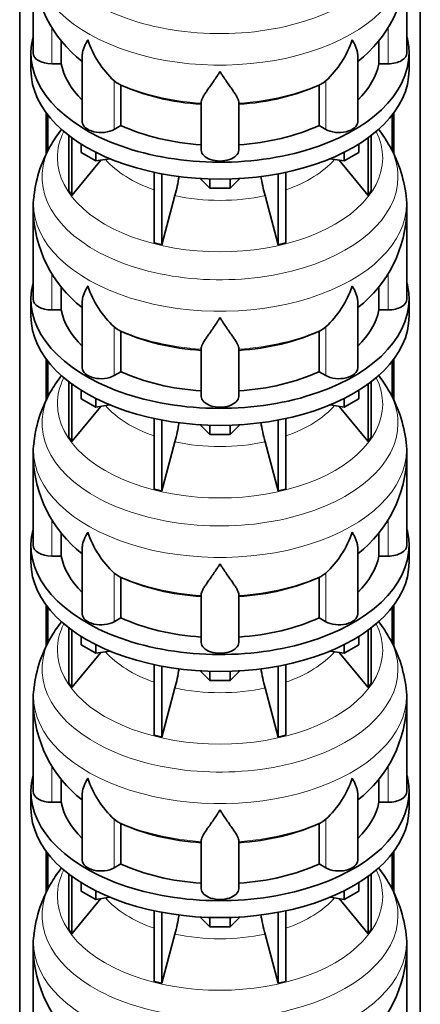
# Model space of a CAD drawing. Header units: millimetres. Extents: x 166 to 773, y -2192 to 1796.
# Tile 6 of 20: x 579 to 772, y -1823 to -1349. Entities that reach past the tile are written whole.
import ezdxf

# ---------------------------------------------------------------- set-up
doc = ezdxf.new("R2010")
doc.units = ezdxf.units.MM
doc.layers.add('LOW_134-10', color=7, linetype='Continuous')
doc.layers.add('VSI134_DIFFUSORE', color=7, linetype='Continuous')

# ---------------------------------------------------------------- blocks, each defined once
blk = doc.blocks.new('SE4')
at = {"layer": 'LOW_134-10', "color": 7, "linetype": 'Continuous', "lineweight": 35}
for p, q in [((579.14, -1925.17), (579.14, -728.66)), ((771.99, -1925.17), (771.99, -728.66)), ((591.89, -1394.14), (591.89, -1414.02)), ((592.64, -1395.13), (592.64, -1412.41)), ((758.49, -1395.13), (758.49, -1412.5)), ((759.24, -1394.14), (759.24, -1414.01)), ((591.89, -1512.53), (591.89, -1532.41)), ((592.64, -1513.52), (592.64, -1530.8)), ((758.49, -1513.52), (758.49, -1530.89)), ((759.24, -1512.53), (759.24, -1532.4)), ((591.89, -1630.93), (591.89, -1650.8)), ((592.64, -1631.92), (592.64, -1649.19)), ((758.49, -1631.92), (758.49, -1649.28)), ((759.24, -1630.93), (759.24, -1650.79)), ((591.89, -1749.32), (591.89, -1769.19)), ((592.64, -1750.31), (592.64, -1767.59)), ((758.49, -1750.31), (758.49, -1767.67)), ((759.24, -1749.32), (759.24, -1769.18))]:
    blk.add_line(p, q, dxfattribs=at)
at = {"layer": 'VSI134_DIFFUSORE', "color": 7, "linetype": 'Continuous', "lineweight": 35}
for p, q in [((585.57, -1322.27), (585.57, -1365.33)), ((765.57, -1365.33), (765.57, -1322.27)), ((599.09, -1370.53), (599.09, -1359.22)), ((752.04, -1359.22), (752.04, -1370.53)), ((584.57, -1365.33), (584.57, -1373.49)), ((609.29, -1366.26), (609.29, -1398.4)), ((741.84, -1398.4), (741.84, -1366.26)), ((766.57, -1373.49), (766.57, -1365.33)), ((594.57, -1370.53), (599.09, -1370.53)), ((752.04, -1370.53), (756.57, -1370.53)), ((626.08, -1379.78), (624.65, -1378.73)), ((627.86, -1400.22), (627.86, -1380.75)), ((723.28, -1380.75), (723.28, -1400.22)), ((726.48, -1378.73), (725.06, -1379.78)), ((666.57, -1412.09), (666.57, -1388.75)), ((684.57, -1412.09), (684.57, -1388.75)), ((624.65, -1402.07), (627.86, -1400.22)), ((723.28, -1400.22), (726.48, -1402.07)), ((602.74, -1405), (602.74, -1431.67)), ((604.27, -1406.14), (604.27, -1433.81)), ((746.86, -1406.14), (746.86, -1433.81)), ((748.39, -1405), (748.39, -1431.67)), ((608.81, -1413.25), (608.81, -1409.2)), ((742.32, -1413.25), (742.32, -1409.2)), ((615.75, -1417.26), (608.81, -1413.25)), ((615.75, -1417.26), (615.75, -1413.09)), ((735.38, -1417.26), (735.38, -1413.09)), ((742.32, -1413.25), (735.38, -1417.26)), ((604.27, -1433.81), (618.13, -1416.89)), ((622.57, -1416.21), (615.75, -1417.26)), ((735.38, -1417.26), (728.56, -1416.21)), ((733, -1416.89), (746.86, -1433.81)), ((643.87, -1422.74), (643.87, -1456.67)), ((647.56, -1423.48), (647.56, -1457.55)), ((703.57, -1423.48), (703.57, -1457.55)), ((707.26, -1422.74), (707.26, -1456.67)), ((670.66, -1430.39), (666.01, -1425.74)), ((670.66, -1430.39), (670.66, -1425.96)), ((685.12, -1425.74), (680.47, -1430.39)), ((680.47, -1430.39), (680.47, -1425.96)), ((602.74, -1431.67), (604.27, -1433.81)), ((647.56, -1457.55), (653.84, -1433.94)), ((680.47, -1430.39), (670.66, -1430.39)), ((697.29, -1433.94), (703.57, -1457.55)), ((746.86, -1433.81), (748.39, -1431.67)), ((585.57, -1440.67), (585.57, -1483.72)), ((765.57, -1483.72), (765.57, -1440.67)), ((643.87, -1456.67), (647.56, -1457.55)), ((703.57, -1457.55), (707.26, -1456.67)), ((599.09, -1488.92), (599.09, -1477.61)), ((752.04, -1477.61), (752.04, -1488.92)), ((584.57, -1483.72), (584.57, -1491.89)), ((609.29, -1484.66), (609.29, -1516.79)), ((741.84, -1516.79), (741.84, -1484.65)), ((766.57, -1491.89), (766.57, -1483.72)), ((594.57, -1488.92), (599.09, -1488.92)), ((752.04, -1488.92), (756.57, -1488.92)), ((626.08, -1498.17), (624.65, -1497.12)), ((627.86, -1518.62), (627.86, -1499.14)), ((723.28, -1499.14), (723.28, -1518.62)), ((726.48, -1497.12), (725.06, -1498.17)), ((666.57, -1530.49), (666.57, -1507.14)), ((684.57, -1530.49), (684.57, -1507.14)), ((624.65, -1520.46), (627.86, -1518.62)), ((723.28, -1518.62), (726.48, -1520.46)), ((602.74, -1523.39), (602.74, -1550.07)), ((604.27, -1524.53), (604.27, -1552.2)), ((746.86, -1524.53), (746.86, -1552.2)), ((748.39, -1523.39), (748.39, -1550.07)), ((608.81, -1531.65), (608.81, -1527.59)), ((742.32, -1531.65), (742.32, -1527.59)), ((615.75, -1535.65), (608.81, -1531.65)), ((615.75, -1535.65), (615.75, -1531.48)), ((735.38, -1535.65), (735.38, -1531.48)), ((742.32, -1531.65), (735.38, -1535.65)), ((604.27, -1552.2), (618.13, -1535.29)), ((622.57, -1534.6), (615.75, -1535.65)), ((735.38, -1535.65), (728.56, -1534.6)), ((733, -1535.29), (746.86, -1552.2)), ((643.87, -1541.14), (643.87, -1575.06)), ((647.56, -1541.88), (647.56, -1575.95)), ((703.57, -1541.88), (703.57, -1575.95)), ((707.26, -1541.14), (707.26, -1575.06)), ((670.66, -1548.79), (666.01, -1544.13)), ((670.66, -1548.79), (670.66, -1544.35)), ((685.12, -1544.13), (680.47, -1548.79)), ((680.47, -1548.79), (680.47, -1544.35)), ((602.74, -1550.07), (604.27, -1552.2)), ((647.56, -1575.95), (653.84, -1552.33)), ((680.47, -1548.79), (670.66, -1548.79)), ((697.29, -1552.33), (703.57, -1575.95)), ((746.86, -1552.2), (748.39, -1550.07)), ((585.57, -1559.06), (585.57, -1602.11)), ((765.57, -1602.11), (765.57, -1559.06)), ((643.87, -1575.06), (647.56, -1575.95)), ((703.57, -1575.95), (707.26, -1575.06)), ((599.09, -1607.31), (599.09, -1596)), ((752.04, -1596), (752.04, -1607.31)), ((584.57, -1602.11), (584.57, -1610.28)), ((609.29, -1603.05), (609.29, -1635.18)), ((741.84, -1635.18), (741.84, -1603.04)), ((766.57, -1610.28), (766.57, -1602.11)), ((594.57, -1607.31), (599.09, -1607.31)), ((752.04, -1607.31), (756.57, -1607.31)), ((626.08, -1616.56), (624.65, -1615.51)), ((627.86, -1637.01), (627.86, -1617.53)), ((723.28, -1617.53), (723.28, -1637.01)), ((726.48, -1615.51), (725.06, -1616.56)), ((666.57, -1648.88), (666.57, -1625.53)), ((684.57, -1648.88), (684.57, -1625.53)), ((624.65, -1638.86), (627.86, -1637.01)), ((723.28, -1637.01), (726.48, -1638.86)), ((602.74, -1641.78), (602.74, -1668.46)), ((604.27, -1642.93), (604.27, -1670.59)), ((746.86, -1642.93), (746.86, -1670.59)), ((748.39, -1641.78), (748.39, -1668.46)), ((608.81, -1650.04), (608.81, -1645.98)), ((742.32, -1650.04), (742.32, -1645.98)), ((615.75, -1654.05), (608.81, -1650.04)), ((615.75, -1654.05), (615.75, -1649.87)), ((735.38, -1654.05), (735.38, -1649.87)), ((742.32, -1650.04), (735.38, -1654.05)), ((604.27, -1670.59), (618.13, -1653.68)), ((622.57, -1652.99), (615.75, -1654.05)), ((735.38, -1654.05), (728.56, -1652.99)), ((733, -1653.68), (746.86, -1670.59)), ((643.87, -1659.53), (643.87, -1693.46)), ((647.56, -1660.27), (647.56, -1694.34)), ((703.57, -1660.27), (703.57, -1694.34)), ((707.26, -1659.53), (707.26, -1693.46)), ((670.66, -1667.18), (666.01, -1662.53)), ((670.66, -1667.18), (670.66, -1662.74)), ((685.12, -1662.53), (680.47, -1667.18)), ((680.47, -1667.18), (680.47, -1662.74)), ((602.74, -1668.46), (604.27, -1670.59)), ((647.56, -1694.34), (653.84, -1670.72)), ((680.47, -1667.18), (670.66, -1667.18)), ((697.29, -1670.72), (703.57, -1694.34)), ((746.86, -1670.59), (748.39, -1668.46)), ((585.57, -1677.45), (585.57, -1720.51)), ((765.57, -1720.51), (765.57, -1677.45)), ((643.87, -1693.46), (647.56, -1694.34)), ((703.57, -1694.34), (707.26, -1693.46)), ((599.09, -1725.7), (599.09, -1714.39)), ((752.04, -1714.39), (752.04, -1725.7)), ((584.57, -1720.51), (584.57, -1728.67)), ((609.29, -1721.44), (609.29, -1753.57)), ((741.84, -1753.57), (741.84, -1721.43)), ((766.57, -1728.67), (766.57, -1720.51)), ((594.57, -1725.7), (599.09, -1725.7)), ((752.04, -1725.7), (756.57, -1725.7)), ((626.08, -1734.95), (624.65, -1733.9)), ((627.86, -1755.4), (627.86, -1735.92)), ((723.28, -1735.92), (723.28, -1755.4)), ((726.48, -1733.9), (725.06, -1734.95)), ((666.57, -1767.27), (666.57, -1743.92)), ((684.57, -1767.27), (684.57, -1743.92)), ((624.65, -1757.25), (627.86, -1755.4)), ((723.28, -1755.4), (726.48, -1757.25)), ((602.74, -1760.17), (602.74, -1786.85)), ((604.27, -1761.32), (604.27, -1788.98)), ((746.86, -1761.32), (746.86, -1788.98)), ((748.39, -1760.17), (748.39, -1786.85)), ((608.81, -1768.43), (608.81, -1764.38)), ((742.32, -1768.43), (742.32, -1764.38)), ((615.75, -1772.44), (608.81, -1768.43)), ((615.75, -1772.44), (615.75, -1768.26)), ((735.38, -1772.44), (735.38, -1768.26)), ((742.32, -1768.43), (735.38, -1772.44)), ((604.27, -1788.98), (618.13, -1772.07)), ((622.57, -1771.38), (615.75, -1772.44)), ((735.38, -1772.44), (728.56, -1771.38)), ((733, -1772.07), (746.86, -1788.98)), ((643.87, -1777.92), (643.87, -1811.85)), ((647.56, -1778.66), (647.56, -1812.73)), ((703.57, -1778.66), (703.57, -1812.73)), ((707.26, -1777.92), (707.26, -1811.85)), ((670.66, -1785.57), (666.01, -1780.92)), ((670.66, -1785.57), (670.66, -1781.13)), ((685.12, -1780.92), (680.47, -1785.57)), ((680.47, -1785.57), (680.47, -1781.13)), ((602.74, -1786.85), (604.27, -1788.98)), ((647.56, -1812.73), (653.84, -1789.11)), ((680.47, -1785.57), (670.66, -1785.57)), ((697.29, -1789.11), (703.57, -1812.73)), ((746.86, -1788.98), (748.39, -1786.85)), ((585.57, -1795.84), (585.57, -1838.9)), ((765.57, -1838.9), (765.57, -1795.84)), ((643.87, -1811.85), (647.56, -1812.73)), ((703.57, -1812.73), (707.26, -1811.85))]:
    blk.add_line(p, q, dxfattribs=at)
at = {"layer": 'VSI134_DIFFUSORE', "color": 4, "linetype": 'Continuous', "lineweight": 9}
for p, q in [((594.57, -1370.53), (594.57, -1352.81)), ((756.57, -1370.53), (756.57, -1352.81)), ((624.65, -1402.07), (624.65, -1378.73)), ((726.48, -1402.07), (726.48, -1378.73)), ((594.57, -1488.92), (594.57, -1471.2)), ((756.57, -1488.92), (756.57, -1471.2)), ((624.65, -1520.46), (624.65, -1497.12)), ((726.48, -1520.46), (726.48, -1497.12)), ((594.57, -1607.31), (594.57, -1589.59)), ((756.57, -1607.31), (756.57, -1589.59)), ((624.65, -1638.86), (624.65, -1615.51)), ((726.48, -1638.86), (726.48, -1615.51)), ((594.57, -1725.7), (594.57, -1707.98)), ((756.57, -1725.7), (756.57, -1707.98)), ((624.65, -1757.25), (624.65, -1733.9)), ((726.48, -1757.25), (726.48, -1733.9))]:
    blk.add_line(p, q, dxfattribs=at)
at = {"layer": 'VSI134_DIFFUSORE', "color": 7, "linetype": 'Continuous', "lineweight": 35}
for centre, radius, start, end in [((646.71, -1321.21), 61.07, 181.0073, 232.1188), ((704.3, -1321.12), 61.21, 307.9118, 358.9081), ((657.15, -1343.77), 47.73, 198.6373, 227.0857), ((693.98, -1343.77), 47.73, 312.9143, 341.3628), ((633.99, -1367.38), 14.7, 237.4509, 245.3566), ((717.15, -1367.38), 14.7, 294.6434, 302.5491), ((697.35, -1444.11), 68.89, 30.6869, 37.9612), ((654.15, -1444.15), 69.18, 142.3614, 149.4095), ((646.16, -1440.51), 60.46, 148.5423, 174.0204), ((702.84, -1441.32), 62.72, 6.4911, 31.045), ((564, -1409.62), 93.08, 344.857, 350.6616), ((785.82, -1409.83), 91.75, 189.2314, 195.2315), ((614.22, -1439.11), 28.6, 170.1271, 183.1423), ((732.08, -1439.4), 33.45, 357.8207, 8.8734), ((646.71, -1439.6), 61.07, 181.0073, 232.1188), ((704.3, -1439.51), 61.21, 307.9118, 358.9081), ((657.15, -1462.16), 47.73, 198.6373, 227.0857), ((693.98, -1462.16), 47.73, 312.9143, 341.3628), ((633.99, -1485.78), 14.7, 237.4509, 245.3566), ((717.15, -1485.78), 14.7, 294.6434, 302.5491), ((697.35, -1562.5), 68.89, 30.6869, 37.9612), ((654.15, -1562.54), 69.18, 142.3614, 149.4095), ((646.16, -1558.9), 60.46, 148.5423, 174.0204), ((702.84, -1559.71), 62.72, 6.4911, 31.045), ((564, -1528.01), 93.08, 344.857, 350.6616), ((785.82, -1528.22), 91.75, 189.2314, 195.2315), ((614.22, -1557.5), 28.6, 170.1271, 183.1423), ((732.08, -1557.79), 33.45, 357.8207, 8.8734), ((646.71, -1557.99), 61.07, 181.0073, 232.1188), ((704.3, -1557.9), 61.21, 307.9118, 358.9081), ((657.15, -1580.55), 47.73, 198.6373, 227.0857), ((693.98, -1580.55), 47.73, 312.9143, 341.3628), ((633.99, -1604.17), 14.7, 237.4509, 245.3566), ((717.15, -1604.17), 14.7, 294.6434, 302.5491), ((697.35, -1680.89), 68.89, 30.6869, 37.9612), ((654.15, -1680.93), 69.18, 142.3614, 149.4095), ((646.16, -1677.29), 60.46, 148.5423, 174.0204), ((702.84, -1678.1), 62.72, 6.4911, 31.045), ((564, -1646.41), 93.08, 344.857, 350.6616), ((785.82, -1646.61), 91.75, 189.2314, 195.2315), ((614.22, -1675.89), 28.6, 170.1271, 183.1423), ((732.08, -1676.19), 33.45, 357.8207, 8.8734), ((646.71, -1676.38), 61.07, 181.0073, 232.1188), ((704.3, -1676.29), 61.21, 307.9118, 358.9081), ((657.15, -1698.94), 47.73, 198.6373, 227.0857), ((693.98, -1698.94), 47.73, 312.9143, 341.3628), ((633.99, -1722.56), 14.7, 237.4509, 245.3566), ((717.15, -1722.56), 14.7, 294.6434, 302.5491), ((654.15, -1799.32), 69.18, 142.3614, 149.4095), ((697.35, -1799.28), 68.89, 30.6869, 37.846), ((646.16, -1795.68), 60.46, 148.5423, 174.0204), ((702.84, -1796.49), 62.72, 6.4911, 31.045), ((564, -1764.8), 93.08, 344.857, 350.6616), ((785.82, -1765.01), 91.75, 189.2314, 195.2315), ((614.22, -1794.28), 28.6, 170.1271, 183.1423), ((732.08, -1794.58), 33.45, 357.8207, 8.8734), ((646.71, -1794.78), 61.07, 181.0073, 232.1188), ((704.3, -1794.68), 61.21, 307.9118, 358.9081)]:
    blk.add_arc(centre, radius, start, end, dxfattribs=at)
at = {"layer": 'VSI134_DIFFUSORE', "color": 4, "linetype": 'Continuous', "lineweight": 9}
for centre, major_axis, start_param, end_param in [((675.57, -1306.56), (85.67, 0), 2.812719, 6.283185), ((675.57, -1319.31), (-89.83, 0), 0, 3.208711), ((675.57, -1343.86), (-79.5, 0), 0.898849, 1.457346), ((675.57, -1343.86), (79.5, 0), 4.82584, 5.384336), ((675.57, -1415.76), (-78.3, 0), 0, 3.425204), ((675.57, -1415.76), (-78.3, 0), 5.999574, 6.283185), ((675.57, -1424.95), (85.67, 0), 2.812719, 6.283185), ((675.57, -1424.95), (85.67, 0), 0, 0.328472), ((675.57, -1400.64), (-61.63, 0), 0.463231, 1.030574), ((675.57, -1400.64), (61.63, 0), 5.252612, 5.819954), ((675.57, -1437.7), (-89.83, 0), 6.215825, 6.283185), ((675.57, -1437.7), (-89.83, 0), 0, 3.208711), ((675.57, -1400.64), (-61.63, 0), 1.210556, 1.931037), ((675.57, -1462.25), (-79.5, 0), 0.898849, 1.457346), ((675.57, -1462.25), (79.5, 0), 4.82584, 5.384336), ((675.57, -1534.15), (-78.3, 0), 0, 3.425204), ((675.57, -1534.15), (-78.3, 0), 5.999574, 6.283185), ((675.57, -1543.34), (85.67, 0), 2.812719, 6.283185), ((675.57, -1543.34), (85.67, 0), 0, 0.328472), ((675.57, -1519.03), (-61.63, 0), 0.463231, 1.030574), ((675.57, -1519.03), (61.63, 0), 5.252612, 5.819954), ((675.57, -1556.1), (-89.83, 0), 6.215825, 6.283185), ((675.57, -1556.1), (-89.83, 0), 0, 3.208711), ((675.57, -1519.03), (-61.63, 0), 1.210556, 1.931037), ((675.57, -1580.64), (-79.5, 0), 0.898849, 1.457346), ((675.57, -1580.64), (79.5, 0), 4.82584, 5.384336), ((675.57, -1652.54), (-78.3, 0), 0, 3.425204), ((675.57, -1652.54), (-78.3, 0), 5.999574, 6.283185), ((675.57, -1661.73), (85.67, 0), 2.812719, 6.283185), ((675.57, -1661.73), (85.67, 0), 0, 0.328472), ((675.57, -1637.42), (-61.63, 0), 0.463231, 1.030574), ((675.57, -1637.42), (61.63, 0), 5.252612, 5.819954), ((675.57, -1674.49), (-89.83, 0), 6.215825, 6.283185), ((675.57, -1674.49), (-89.83, 0), 0, 3.208711), ((675.57, -1637.42), (-61.63, 0), 1.210556, 1.931037), ((675.57, -1699.03), (-79.5, 0), 0.898849, 1.457346), ((675.57, -1699.03), (79.5, 0), 4.82584, 5.384336), ((675.57, -1770.93), (-78.3, 0), 0, 3.425204), ((675.57, -1770.93), (-78.3, 0), 5.999574, 6.283185), ((675.57, -1780.12), (85.67, 0), 2.812719, 6.283185), ((675.57, -1780.12), (85.67, 0), 0, 0.328472), ((675.57, -1755.81), (-61.63, 0), 0.463231, 1.030574), ((675.57, -1755.81), (61.63, 0), 5.252612, 5.819954), ((675.57, -1792.88), (-89.83, 0), 6.215825, 6.283185), ((675.57, -1792.88), (-89.83, 0), 0, 3.208711), ((675.57, -1755.81), (-61.63, 0), 1.210556, 1.931037)]:
    blk.add_ellipse(centre, major_axis=major_axis, ratio=0.57735, start_param=start_param, end_param=end_param, dxfattribs=at)
at = {"layer": 'VSI134_DIFFUSORE', "color": 7, "linetype": 'Continuous', "lineweight": 35}
for centre, major_axis, start_param, end_param in [((675.57, -1365.33), (91, 0), 2.993207, 6.283185), ((675.57, -1365.33), (91, 0), 0, 0.148386), ((594.57, -1365.33), (9, 0), 3.141593, 4.712389), ((756.57, -1365.33), (-9, 0), 1.570796, 3.141593), ((675.57, -1365.33), (-77, 0), 0.117151, 0.534109), ((675.57, -1365.33), (77, 0), 5.749077, 6.166034), ((675.57, -1373.49), (-91, 0), 0, 3.141593), ((675.57, -1345.85), (-77, 0), 0.902549, 1.453645), ((675.57, -1345.85), (77, 0), 4.82954, 5.380636), ((618.29, -1398.4), (9, 0), 3.141593, 5.497787), ((675.57, -1365.33), (-77, 0), 0.902549, 1.453645), ((675.57, -1365.33), (77, 0), 4.82954, 5.380636), ((732.84, -1398.4), (-9, 0), 0.785398, 3.141593), ((675.57, -1412.09), (-9, 0), 0, 3.141593), ((675.57, -1483.72), (91, 0), 2.993207, 6.283185), ((675.57, -1483.72), (91, 0), 0, 0.148386), ((594.57, -1483.72), (9, 0), 3.141593, 4.712389), ((756.57, -1483.72), (-9, 0), 1.570796, 3.141593), ((675.57, -1483.72), (-77, 0), 0.117151, 0.534109), ((675.57, -1483.72), (77, 0), 5.749077, 6.166034), ((675.57, -1491.89), (-91, 0), 0, 3.141593), ((675.57, -1464.24), (-77, 0), 0.902549, 1.453645), ((675.57, -1464.24), (77, 0), 4.82954, 5.380636), ((618.29, -1516.79), (9, 0), 3.141593, 5.497787), ((675.57, -1483.72), (-77, 0), 0.902549, 1.453645), ((675.57, -1483.72), (77, 0), 4.82954, 5.380636), ((732.84, -1516.79), (-9, 0), 0.785398, 3.141593), ((675.57, -1530.49), (-9, 0), 0, 3.141593), ((675.57, -1602.11), (91, 0), 2.993207, 6.283185), ((675.57, -1602.11), (91, 0), 0, 0.148386), ((594.57, -1602.11), (9, 0), 3.141593, 4.712389), ((756.57, -1602.11), (-9, 0), 1.570796, 3.141593), ((675.57, -1602.11), (-77, 0), 0.117151, 0.534109), ((675.57, -1602.11), (77, 0), 5.749077, 6.166034), ((675.57, -1610.28), (-91, 0), 0, 3.141593), ((675.57, -1582.64), (-77, 0), 0.902549, 1.453645), ((675.57, -1582.64), (77, 0), 4.82954, 5.380636), ((618.29, -1635.18), (9, 0), 3.141593, 5.497787), ((675.57, -1602.11), (-77, 0), 0.902549, 1.453645), ((675.57, -1602.11), (77, 0), 4.82954, 5.380636), ((732.84, -1635.18), (-9, 0), 0.785398, 3.141593), ((675.57, -1648.88), (-9, 0), 0, 3.141593), ((675.57, -1720.51), (91, 0), 2.993207, 6.283185), ((675.57, -1720.51), (91, 0), 0, 0.148386), ((594.57, -1720.51), (9, 0), 3.141593, 4.712389), ((756.57, -1720.51), (-9, 0), 1.570796, 3.141593), ((675.57, -1720.51), (-77, 0), 0.117151, 0.534109), ((675.57, -1720.51), (77, 0), 5.749077, 6.166034), ((675.57, -1728.67), (-91, 0), 0, 3.141593), ((675.57, -1701.03), (-77, 0), 0.902549, 1.453645), ((675.57, -1701.03), (77, 0), 4.82954, 5.380636), ((618.29, -1753.57), (9, 0), 3.141593, 5.497787), ((675.57, -1720.51), (-77, 0), 0.902549, 1.453645), ((675.57, -1720.51), (77, 0), 4.82954, 5.380636), ((732.84, -1753.57), (-9, 0), 0.785398, 3.141593), ((675.57, -1767.27), (-9, 0), 0, 3.141593)]:
    blk.add_ellipse(centre, major_axis=major_axis, ratio=0.57735, start_param=start_param, end_param=end_param, dxfattribs=at)
for points, knots in [([(609.29, -1366.27), (609.29, -1366.11), (609.3, -1365.94), (609.38, -1364.76), (609.67, -1363.71), (610.34, -1362.03), (610.6, -1361.46), (611.06, -1360.57), (611.22, -1360.27), (611.47, -1359.81), (611.6, -1359.57), (611.74, -1359.34), (611.83, -1359.18), (611.88, -1359.1), (611.93, -1359.02)], [0.4586292, 0.4586292, 0.4586292, 0.4586292, 0.5, 0.5, 0.75, 0.75, 0.875, 0.875, 0.9375, 0.9375, 0.96875, 0.984375, 0.984375, 1, 1, 1, 1]), ([(741.84, -1366.27), (741.84, -1366.11), (741.84, -1365.96), (741.79, -1365.3), (741.7, -1364.78), (741.43, -1363.72), (741.25, -1363.17), (740.8, -1362.05), (740.53, -1361.47), (740.08, -1360.57), (739.92, -1360.27), (739.66, -1359.81), (739.57, -1359.65), (739.39, -1359.34), (739.3, -1359.18), (739.21, -1359.02)], [0.4604904, 0.4604904, 0.4604904, 0.4604904, 0.5, 0.5, 0.625, 0.625, 0.75, 0.75, 0.875, 0.875, 0.9375, 0.9375, 0.96875, 0.96875, 1, 1, 1, 1]), ([(675.57, -1374.24), (675.43, -1374.45), (675.3, -1374.67), (675.03, -1375.09), (674.9, -1375.29), (674.5, -1375.91), (674.24, -1376.31), (673.45, -1377.51), (672.94, -1378.27), (671.92, -1379.75), (671.43, -1380.46), (670.48, -1381.81), (670.03, -1382.46), (669.18, -1383.68), (668.79, -1384.26), (668.25, -1385.08), (668.08, -1385.34), (667.75, -1385.86), (667.6, -1386.11), (667.19, -1386.83), (666.97, -1387.27), (666.66, -1388.07), (666.57, -1388.43), (666.57, -1388.75)], [0, 0, 0, 0, 0.03125, 0.03125, 0.0625, 0.0625, 0.125, 0.125, 0.25, 0.25, 0.375, 0.375, 0.5, 0.5, 0.625, 0.625, 0.6875, 0.6875, 0.75, 0.75, 0.875, 0.875, 1, 1, 1, 1]), ([(684.57, -1388.75), (684.57, -1388.43), (684.48, -1388.07), (684.16, -1387.27), (683.94, -1386.83), (683.53, -1386.11), (683.38, -1385.86), (683.06, -1385.35), (682.89, -1385.08), (682.35, -1384.26), (681.95, -1383.68), (681.1, -1382.46), (680.65, -1381.82), (679.71, -1380.47), (679.21, -1379.75), (678.2, -1378.28), (677.68, -1377.51), (676.89, -1376.32), (676.63, -1375.91), (676.23, -1375.29), (676.1, -1375.09), (675.83, -1374.67), (675.7, -1374.45), (675.57, -1374.24)], [0, 0, 0, 0, 0.125, 0.125, 0.25, 0.25, 0.3125, 0.3125, 0.375, 0.375, 0.5, 0.5, 0.625, 0.625, 0.75, 0.75, 0.875, 0.875, 0.9375, 0.9375, 0.96875, 0.96875, 1, 1, 1, 1]), ([(609.29, -1484.67), (609.29, -1484.5), (609.3, -1484.33), (609.38, -1483.15), (609.67, -1482.1), (610.34, -1480.42), (610.6, -1479.85), (611.06, -1478.96), (611.22, -1478.66), (611.47, -1478.2), (611.6, -1477.97), (611.74, -1477.73), (611.83, -1477.57), (611.88, -1477.49), (611.93, -1477.41)], [0.4586292, 0.4586292, 0.4586292, 0.4586292, 0.5, 0.5, 0.75, 0.75, 0.875, 0.875, 0.9375, 0.9375, 0.96875, 0.984375, 0.984375, 1, 1, 1, 1]), ([(741.84, -1484.66), (741.84, -1484.51), (741.84, -1484.35), (741.79, -1483.69), (741.7, -1483.18), (741.43, -1482.11), (741.25, -1481.57), (740.8, -1480.44), (740.53, -1479.86), (740.08, -1478.96), (739.92, -1478.66), (739.66, -1478.2), (739.57, -1478.04), (739.39, -1477.73), (739.3, -1477.57), (739.21, -1477.41)], [0.4604904, 0.4604904, 0.4604904, 0.4604904, 0.5, 0.5, 0.625, 0.625, 0.75, 0.75, 0.875, 0.875, 0.9375, 0.9375, 0.96875, 0.96875, 1, 1, 1, 1]), ([(675.57, -1492.63), (675.43, -1492.85), (675.3, -1493.06), (675.03, -1493.48), (674.9, -1493.68), (674.5, -1494.3), (674.24, -1494.71), (673.45, -1495.9), (672.94, -1496.66), (671.92, -1498.14), (671.43, -1498.85), (670.48, -1500.21), (670.03, -1500.85), (669.18, -1502.07), (668.79, -1502.65), (668.25, -1503.47), (668.08, -1503.74), (667.75, -1504.25), (667.6, -1504.5), (667.19, -1505.22), (666.97, -1505.66), (666.66, -1506.46), (666.57, -1506.82), (666.57, -1507.14)], [0, 0, 0, 0, 0.03125, 0.03125, 0.0625, 0.0625, 0.125, 0.125, 0.25, 0.25, 0.375, 0.375, 0.5, 0.5, 0.625, 0.625, 0.6875, 0.6875, 0.75, 0.75, 0.875, 0.875, 1, 1, 1, 1]), ([(684.57, -1507.14), (684.57, -1506.82), (684.48, -1506.46), (684.16, -1505.66), (683.94, -1505.22), (683.53, -1504.5), (683.38, -1504.25), (683.06, -1503.74), (682.89, -1503.47), (682.35, -1502.65), (681.95, -1502.07), (681.1, -1500.85), (680.65, -1500.21), (679.71, -1498.86), (679.21, -1498.15), (678.2, -1496.67), (677.68, -1495.9), (676.89, -1494.71), (676.63, -1494.3), (676.23, -1493.69), (676.1, -1493.48), (675.83, -1493.06), (675.7, -1492.84), (675.57, -1492.63)], [0, 0, 0, 0, 0.125, 0.125, 0.25, 0.25, 0.3125, 0.3125, 0.375, 0.375, 0.5, 0.5, 0.625, 0.625, 0.75, 0.75, 0.875, 0.875, 0.9375, 0.9375, 0.96875, 0.96875, 1, 1, 1, 1]), ([(609.29, -1603.06), (609.29, -1602.89), (609.3, -1602.73), (609.38, -1601.54), (609.67, -1600.49), (610.34, -1598.82), (610.6, -1598.24), (611.06, -1597.35), (611.22, -1597.05), (611.47, -1596.59), (611.6, -1596.36), (611.74, -1596.12), (611.83, -1595.96), (611.88, -1595.88), (611.93, -1595.81)], [0.4586292, 0.4586292, 0.4586292, 0.4586292, 0.5, 0.5, 0.75, 0.75, 0.875, 0.875, 0.9375, 0.9375, 0.96875, 0.984375, 0.984375, 1, 1, 1, 1]), ([(741.84, -1603.05), (741.84, -1602.9), (741.84, -1602.74), (741.79, -1602.08), (741.7, -1601.57), (741.43, -1600.51), (741.25, -1599.96), (740.8, -1598.83), (740.53, -1598.25), (740.08, -1597.36), (739.92, -1597.05), (739.66, -1596.59), (739.57, -1596.44), (739.39, -1596.12), (739.3, -1595.96), (739.21, -1595.81)], [0.4604904, 0.4604904, 0.4604904, 0.4604904, 0.5, 0.5, 0.625, 0.625, 0.75, 0.75, 0.875, 0.875, 0.9375, 0.9375, 0.96875, 0.96875, 1, 1, 1, 1]), ([(675.57, -1611.03), (675.43, -1611.24), (675.3, -1611.45), (675.03, -1611.87), (674.9, -1612.08), (674.5, -1612.69), (674.24, -1613.1), (673.45, -1614.29), (672.94, -1615.06), (671.92, -1616.53), (671.43, -1617.25), (670.48, -1618.6), (670.03, -1619.24), (669.18, -1620.46), (668.79, -1621.04), (668.25, -1621.86), (668.08, -1622.13), (667.75, -1622.64), (667.6, -1622.89), (667.19, -1623.61), (666.97, -1624.05), (666.66, -1624.85), (666.57, -1625.21), (666.57, -1625.53)], [0, 0, 0, 0, 0.03125, 0.03125, 0.0625, 0.0625, 0.125, 0.125, 0.25, 0.25, 0.375, 0.375, 0.5, 0.5, 0.625, 0.625, 0.6875, 0.6875, 0.75, 0.75, 0.875, 0.875, 1, 1, 1, 1]), ([(684.57, -1625.53), (684.57, -1625.21), (684.48, -1624.85), (684.16, -1624.05), (683.94, -1623.61), (683.53, -1622.89), (683.38, -1622.64), (683.06, -1622.13), (682.89, -1621.86), (682.35, -1621.04), (681.95, -1620.46), (681.1, -1619.24), (680.65, -1618.6), (679.71, -1617.25), (679.21, -1616.54), (678.2, -1615.06), (677.68, -1614.29), (676.89, -1613.1), (676.63, -1612.7), (676.23, -1612.08), (676.1, -1611.87), (675.83, -1611.45), (675.7, -1611.24), (675.57, -1611.03)], [0, 0, 0, 0, 0.125, 0.125, 0.25, 0.25, 0.3125, 0.3125, 0.375, 0.375, 0.5, 0.5, 0.625, 0.625, 0.75, 0.75, 0.875, 0.875, 0.9375, 0.9375, 0.96875, 0.96875, 1, 1, 1, 1]), ([(609.29, -1721.45), (609.29, -1721.28), (609.3, -1721.12), (609.38, -1719.93), (609.67, -1718.88), (610.34, -1717.21), (610.6, -1716.63), (611.06, -1715.74), (611.22, -1715.44), (611.47, -1714.98), (611.6, -1714.75), (611.74, -1714.51), (611.83, -1714.36), (611.88, -1714.28), (611.93, -1714.2)], [0.4586292, 0.4586292, 0.4586292, 0.4586292, 0.5, 0.5, 0.75, 0.75, 0.875, 0.875, 0.9375, 0.9375, 0.96875, 0.984375, 0.984375, 1, 1, 1, 1]), ([(741.84, -1721.45), (741.84, -1721.29), (741.84, -1721.13), (741.79, -1720.47), (741.7, -1719.96), (741.43, -1718.9), (741.25, -1718.35), (740.8, -1717.22), (740.53, -1716.64), (740.08, -1715.75), (739.92, -1715.45), (739.66, -1714.98), (739.57, -1714.83), (739.39, -1714.51), (739.3, -1714.36), (739.21, -1714.2)], [0.4604904, 0.4604904, 0.4604904, 0.4604904, 0.5, 0.5, 0.625, 0.625, 0.75, 0.75, 0.875, 0.875, 0.9375, 0.9375, 0.96875, 0.96875, 1, 1, 1, 1]), ([(675.57, -1729.42), (675.43, -1729.63), (675.3, -1729.84), (675.03, -1730.26), (674.9, -1730.47), (674.5, -1731.09), (674.24, -1731.49), (673.45, -1732.68), (672.94, -1733.45), (671.92, -1734.93), (671.43, -1735.64), (670.48, -1736.99), (670.03, -1737.63), (669.18, -1738.85), (668.79, -1739.43), (668.25, -1740.25), (668.08, -1740.52), (667.75, -1741.04), (667.6, -1741.29), (667.19, -1742.01), (666.97, -1742.44), (666.66, -1743.24), (666.57, -1743.6), (666.57, -1743.92)], [0, 0, 0, 0, 0.03125, 0.03125, 0.0625, 0.0625, 0.125, 0.125, 0.25, 0.25, 0.375, 0.375, 0.5, 0.5, 0.625, 0.625, 0.6875, 0.6875, 0.75, 0.75, 0.875, 0.875, 1, 1, 1, 1]), ([(684.57, -1743.92), (684.57, -1743.6), (684.48, -1743.24), (684.16, -1742.45), (683.94, -1742.01), (683.53, -1741.29), (683.38, -1741.04), (683.06, -1740.52), (682.89, -1740.26), (682.35, -1739.44), (681.95, -1738.86), (681.1, -1737.64), (680.65, -1736.99), (679.71, -1735.64), (679.21, -1734.93), (678.2, -1733.45), (677.68, -1732.69), (676.89, -1731.49), (676.63, -1731.09), (676.23, -1730.47), (676.1, -1730.26), (675.83, -1729.84), (675.7, -1729.63), (675.57, -1729.42)], [0, 0, 0, 0, 0.125, 0.125, 0.25, 0.25, 0.3125, 0.3125, 0.375, 0.375, 0.5, 0.5, 0.625, 0.625, 0.75, 0.75, 0.875, 0.875, 0.9375, 0.9375, 0.96875, 0.96875, 1, 1, 1, 1])]:
    blk.add_open_spline(points, degree=3, knots=knots, dxfattribs=at)

msp = doc.modelspace()

# ---------------------------------------------------------------- block references
msp.add_blockref('SE4', (0, 0))

doc.saveas('drawing.dxf')
